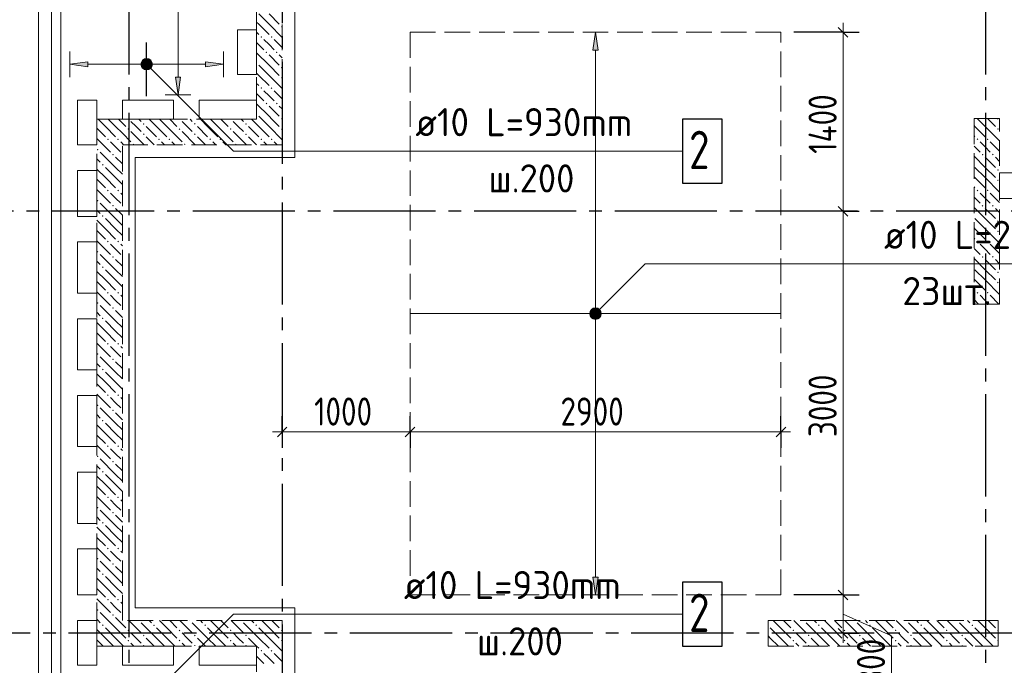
# Model space of a CAD drawing. Header units: millimetres. Extents: x 0 to 32559, y 0 to 42000.
# Tile 7 of 20: x 7071 to 14771, y 20080 to 25128. Entities that reach past the tile are written whole.
import ezdxf

# ---------------------------------------------------------------- set-up
doc = ezdxf.new("R2010")
doc.units = ezdxf.units.MM
doc.linetypes.add('______2', pattern=[270, 200, -70])
doc.linetypes.add('______5', pattern=[1100, 800, -100, 100, -100])
for name, color, linetype, lineweight in [('Standard', 7, 'Continuous', 25), ('ДОП Низ по У', 7, 'Continuous', 25), ('ЖБ Пилон', 180, 'Continuous', 25), ('Обрамление П-обр. равн.', 7, 'Continuous', 25), ('Оси', 40, '______5', 18), ('Позиционная метка линия выноска', 7, 'Continuous', 13), ('Позиционная метка номер позиции', 7, 'Continuous', 13), ('Примечания', 7, 'Continuous', 25)]:
    doc.layers.add(name, color=color, linetype=linetype, lineweight=lineweight)
doc.layers.add('ЖБ Перекрытие верхний уровень', color=7, linetype='Continuous', lineweight=25, true_color=0xe0e0ff)
doc.layers.add('ЖБ Стена верхний уровень', color=7, linetype='Continuous', lineweight=25, true_color=0x006e00)
doc.styles.add('GOST 2.304-81', font='txt')
doc.styles.add('ISOCPEUR', font='txt')

msp = doc.modelspace()

# ---------------------------------------------------------------- hatches: boundary and pattern name
at = {"layer": 'ДОП Низ по У', "linetype": 'Continuous', "lineweight": 13, "transparency": 33554687}
for points in [[(11594, 24890), (11574, 25030), (11554, 24890)], [(11555.2, 22862.2), (11592.7, 22862.2), (11574, 22867.5)], [(11536.5, 22830), (11611.5, 22830), (11606.2, 22848.7)], [(11536.5, 22830), (11606.2, 22848.7), (11541.7, 22848.7)], [(11541.7, 22811.2), (11611.5, 22830), (11536.5, 22830)], [(11541.7, 22848.7), (11606.2, 22848.7), (11592.7, 22862.2)], [(11541.7, 22848.7), (11592.7, 22862.2), (11555.2, 22862.2)], [(11541.7, 22811.2), (11606.2, 22811.2), (11611.5, 22830)], [(11555.2, 22797.7), (11606.2, 22811.2), (11541.7, 22811.2)], [(11555.2, 22797.7), (11592.7, 22797.7), (11606.2, 22811.2)], [(11592.7, 22797.7), (11555.2, 22797.7), (11574, 22792.5)]]:
    msp.add_hatch(color=7, dxfattribs=at).paths.add_polyline_path(points)
msp.add_hatch(color=7, dxfattribs=at).paths.add_polyline_path([(11594, 20770), (11574, 20630), (11554, 20770)], flags=16)
at = {"layer": 'ЖБ Пилон', "linetype": 'Continuous', "lineweight": 18, "transparency": 33554687}
for points in [[(14714.5, 24353.1), (14716.3, 24355), (14725.6, 24355), (14727.5, 24353.1), (14721, 24346.6)], [(14714.5, 24273.1), (14721, 24279.6), (14727.5, 24273.1), (14721, 24266.6)], [(14554.4, 24193.1), (14560.9, 24199.6), (14567.4, 24193.1), (14560.9, 24186.6)], [(14634.5, 24193.1), (14640.9, 24199.6), (14647.4, 24193.1), (14640.9, 24186.6)], [(14594.5, 24073.1), (14601, 24079.6), (14607.5, 24073.1), (14601, 24066.6)], [(14674.5, 24073.1), (14681, 24079.6), (14687.5, 24073.1), (14681, 24066.6)], [(14714.5, 23953.1), (14721, 23959.6), (14727.5, 23953.1), (14721, 23946.6)], [(14714.5, 23873.1), (14721, 23879.6), (14727.5, 23873.1), (14721, 23866.6)], [(14554.4, 23793.1), (14560.9, 23799.6), (14567.4, 23793.1), (14560.9, 23786.6)], [(14634.5, 23793.1), (14640.9, 23799.6), (14647.4, 23793.1), (14640.9, 23786.6)], [(14594.5, 23673.1), (14601, 23679.6), (14607.5, 23673.1), (14601, 23666.6)], [(14674.5, 23673.1), (14681, 23679.6), (14687.5, 23673.1), (14681, 23666.6)], [(14714.5, 23553.1), (14721, 23559.6), (14727.5, 23553.1), (14721, 23546.6)], [(14714.5, 23473.1), (14721, 23479.6), (14727.5, 23473.1), (14721, 23466.6)], [(14554.4, 23393.1), (14560.9, 23399.6), (14567.4, 23393.1), (14560.9, 23386.6)], [(14634.5, 23393.1), (14640.9, 23399.6), (14647.4, 23393.1), (14640.9, 23386.6)], [(14594.5, 23273.1), (14601, 23279.6), (14607.5, 23273.1), (14601, 23266.6)], [(14674.5, 23273.1), (14681, 23279.6), (14687.5, 23273.1), (14681, 23266.6)], [(14714.5, 23153.1), (14721, 23159.6), (14727.5, 23153.1), (14721, 23146.6)], [(14714.5, 23073.1), (14721, 23079.6), (14727.5, 23073.1), (14721, 23066.6)], [(14554.4, 22993.1), (14560.9, 22999.6), (14567.4, 22993.1), (14560.9, 22986.6)], [(14634.5, 22993.1), (14640.9, 22999.6), (14647.4, 22993.1), (14640.9, 22986.6)], [(13204.3, 20430), (13201, 20426.6), (13197.6, 20430)], [(13604.3, 20430), (13601, 20426.6), (13597.6, 20430)], [(14004.3, 20430), (14001, 20426.6), (13997.6, 20430)], [(14404.3, 20430), (14401, 20426.6), (14397.6, 20430)], [(12924, 20396.6), (12927.5, 20393.1), (12924, 20389.7)], [(13114.5, 20353.1), (13121, 20359.6), (13127.5, 20353.1), (13121, 20346.6)], [(13314.5, 20393.1), (13321, 20399.6), (13327.5, 20393.1), (13321, 20386.6)], [(13514.5, 20353.1), (13521, 20359.6), (13527.5, 20353.1), (13521, 20346.6)], [(13714.5, 20393.1), (13721, 20399.6), (13727.5, 20393.1), (13721, 20386.6)], [(13914.5, 20353.1), (13921, 20359.6), (13927.5, 20353.1), (13921, 20346.6)], [(14114.5, 20393.1), (14121, 20399.6), (14127.5, 20393.1), (14121, 20386.6)], [(14314.5, 20353.1), (14321, 20359.6), (14327.5, 20353.1), (14321, 20346.6)], [(14514.5, 20393.1), (14521, 20399.6), (14527.5, 20393.1), (14521, 20386.6)], [(14714.5, 20353.1), (14721, 20359.6), (14724, 20356.6), (14724, 20349.7), (14721, 20346.6)], [(13114.5, 20273.1), (13121, 20279.6), (13127.5, 20273.1), (13121, 20266.6)], [(13234.5, 20313.1), (13241, 20319.6), (13247.4, 20313.1), (13241, 20306.6)], [(13514.5, 20273.1), (13521, 20279.6), (13527.5, 20273.1), (13521, 20266.6)], [(13634.5, 20313.1), (13641, 20319.6), (13647.4, 20313.1), (13641, 20306.6)], [(13914.5, 20273.1), (13921, 20279.6), (13927.5, 20273.1), (13921, 20266.6)], [(14034.5, 20313.1), (14041, 20319.6), (14047.4, 20313.1), (14041, 20306.6)], [(14314.5, 20273.1), (14321, 20279.6), (14327.5, 20273.1), (14321, 20266.6)], [(14434.5, 20313.1), (14441, 20319.6), (14447.4, 20313.1), (14441, 20306.6)], [(14714.5, 20273.1), (14721, 20279.6), (14724, 20276.6), (14724, 20269.7), (14721, 20266.6)], [(13234.5, 20233.1), (13241, 20239.6), (13247.4, 20233.1), (13244.3, 20230), (13237.6, 20230)], [(13634.5, 20233.1), (13641, 20239.6), (13647.4, 20233.1), (13644.3, 20230), (13637.6, 20230)], [(14034.5, 20233.1), (14041, 20239.6), (14047.4, 20233.1), (14044.3, 20230), (14037.6, 20230)], [(14434.5, 20233.1), (14441, 20239.6), (14447.4, 20233.1), (14444.3, 20230), (14437.6, 20230)]]:
    msp.add_hatch(color=7, dxfattribs=at).paths.add_polyline_path(points, flags=16)
at = {"layer": 'ЖБ Стена верхний уровень', "linetype": 'Continuous', "lineweight": 18, "transparency": 33554687}
for points in [[(9114.5, 25073.1), (9121, 25079.6), (9124, 25076.6), (9124, 25069.7), (9121, 25066.6)], [(8954.5, 24993.1), (8960.9, 24999.6), (8967.4, 24993.1), (8960.9, 24986.6)], [(9034.5, 24993.1), (9041, 24999.6), (9047.4, 24993.1), (9041, 24986.6)], [(8994.5, 24873.1), (9001, 24879.6), (9007.5, 24873.1), (9001, 24866.6)], [(9074.5, 24873.1), (9081, 24879.6), (9087.5, 24873.1), (9081, 24866.6)], [(8924, 24796.6), (8927.5, 24793.1), (8924, 24789.7)], [(9114.5, 24753.1), (9121, 24759.6), (9124, 24756.6), (9124, 24749.7), (9121, 24746.6)], [(9114.5, 24673.1), (9121, 24679.6), (9124, 24676.6), (9124, 24669.7), (9121, 24666.6)], [(8954.5, 24593.1), (8960.9, 24599.6), (8967.4, 24593.1), (8960.9, 24586.6)], [(9034.5, 24593.1), (9041, 24599.6), (9047.4, 24593.1), (9041, 24586.6)], [(8994.5, 24473.1), (9001, 24479.6), (9007.5, 24473.1), (9001, 24466.6)], [(9074.5, 24473.1), (9081, 24479.6), (9087.5, 24473.1), (9081, 24466.6)], [(7924.3, 24350), (7921, 24346.6), (7917.6, 24350)], [(8324.3, 24350), (8321, 24346.6), (8317.6, 24350)], [(8724.3, 24350), (8721, 24346.6), (8717.6, 24350)], [(8924, 24396.6), (8927.5, 24393.1), (8924, 24389.7)], [(9114.5, 24353.1), (9121, 24359.6), (9124, 24356.6), (9124, 24350), (9117.6, 24350)], [(9124, 24349.7), (9121, 24346.6), (9117.6, 24350), (9124, 24350)], [(7914.5, 24273.1), (7921, 24279.6), (7927.5, 24273.1), (7921, 24266.6)], [(8034.5, 24313.1), (8041, 24319.6), (8047.4, 24313.1), (8041, 24306.6)], [(8314.5, 24273.1), (8321, 24279.6), (8327.5, 24273.1), (8321, 24266.6)], [(8434.5, 24313.1), (8441, 24319.6), (8447.4, 24313.1), (8441, 24306.6)], [(8714.5, 24273.1), (8721, 24279.6), (8727.5, 24273.1), (8721, 24266.6)], [(8834.5, 24313.1), (8841, 24319.6), (8847.4, 24313.1), (8841, 24306.6)], [(9114.5, 24273.1), (9121, 24279.6), (9124, 24276.6), (9124, 24269.7), (9121, 24266.6)], [(7754.5, 24193.1), (7760.9, 24199.6), (7767.4, 24193.1), (7760.9, 24186.6)], [(7834.5, 24193.1), (7841, 24199.6), (7847.4, 24193.1), (7841, 24186.6)], [(8034.5, 24233.1), (8041, 24239.6), (8047.4, 24233.1), (8041, 24226.6)], [(8154.5, 24193.1), (8160.9, 24199.6), (8167.4, 24193.1), (8160.9, 24186.6)], [(8234.5, 24193.1), (8241, 24199.6), (8247.4, 24193.1), (8241, 24186.6)], [(8434.5, 24233.1), (8441, 24239.6), (8447.4, 24233.1), (8441, 24226.6)], [(8554.5, 24193.1), (8560.9, 24199.6), (8567.4, 24193.1), (8560.9, 24186.6)], [(8634.5, 24193.1), (8641, 24199.6), (8647.4, 24193.1), (8641, 24186.6)], [(8834.5, 24233.1), (8841, 24239.6), (8847.4, 24233.1), (8841, 24226.6)], [(8954.5, 24193.1), (8960.9, 24199.6), (8967.4, 24193.1), (8960.9, 24186.6)], [(9034.5, 24193.1), (9041, 24199.6), (9047.4, 24193.1), (9041, 24186.6)], [(7674.5, 24113.1), (7681, 24119.6), (7687.5, 24113.1), (7681, 24106.6)], [(7954.5, 24153.1), (7960.9, 24159.6), (7967.4, 24153.1), (7964.3, 24150), (7957.6, 24150)], [(8354.5, 24153.1), (8360.9, 24159.6), (8367.4, 24153.1), (8364.3, 24150), (8357.6, 24150)], [(8754.5, 24153.1), (8760.9, 24159.6), (8767.4, 24153.1), (8764.3, 24150), (8757.6, 24150)], [(7794.5, 24073.1), (7801, 24079.6), (7807.5, 24073.1), (7801, 24066.6)], [(7714.5, 23993.1), (7721, 23999.6), (7727.5, 23993.1), (7721, 23986.6)], [(7754.5, 23793.1), (7760.9, 23799.6), (7767.4, 23793.1), (7760.9, 23786.6)], [(7834.5, 23793.1), (7841, 23799.6), (7847.4, 23793.1), (7841, 23786.6)], [(7674.5, 23713.1), (7681, 23719.6), (7687.5, 23713.1), (7681, 23706.6)], [(7794.5, 23673.1), (7801, 23679.6), (7807.5, 23673.1), (7801, 23666.6)], [(7714.5, 23593.1), (7721, 23599.6), (7727.5, 23593.1), (7721, 23586.6)], [(7754.5, 23393.1), (7760.9, 23399.6), (7767.4, 23393.1), (7760.9, 23386.6)], [(7834.5, 23393.1), (7841, 23399.6), (7847.4, 23393.1), (7841, 23386.6)], [(7674.5, 23313.1), (7681, 23319.6), (7687.5, 23313.1), (7681, 23306.6)], [(7794.5, 23273.1), (7801, 23279.6), (7807.5, 23273.1), (7801, 23266.6)], [(7714.5, 23193.1), (7721, 23199.6), (7727.5, 23193.1), (7721, 23186.6)], [(7754.5, 22993.1), (7760.9, 22999.6), (7767.4, 22993.1), (7760.9, 22986.6)], [(7834.5, 22993.1), (7841, 22999.6), (7847.4, 22993.1), (7841, 22986.6)], [(7674.5, 22913.1), (7681, 22919.6), (7687.5, 22913.1), (7681, 22906.6)], [(7794.5, 22873.1), (7801, 22879.6), (7807.5, 22873.1), (7801, 22866.6)], [(7714.5, 22793.1), (7721, 22799.6), (7727.5, 22793.1), (7721, 22786.6)], [(7754.5, 22593.1), (7760.9, 22599.6), (7767.4, 22593.1), (7760.9, 22586.6)], [(7834.5, 22593.1), (7841, 22599.6), (7847.4, 22593.1), (7841, 22586.6)], [(7674.5, 22513.1), (7681, 22519.6), (7687.5, 22513.1), (7681, 22506.6)], [(7794.5, 22473.1), (7801, 22479.6), (7807.5, 22473.1), (7801, 22466.6)], [(7714.5, 22393.1), (7721, 22399.6), (7727.5, 22393.1), (7721, 22386.6)], [(7754.5, 22193.1), (7760.9, 22199.6), (7767.4, 22193.1), (7760.9, 22186.6)], [(7834.5, 22193.1), (7841, 22199.6), (7847.4, 22193.1), (7841, 22186.6)], [(7674.5, 22113.1), (7681, 22119.6), (7687.5, 22113.1), (7681, 22106.6)], [(7794.5, 22073.1), (7801, 22079.6), (7807.5, 22073.1), (7801, 22066.6)], [(7714.5, 21993.1), (7721, 21999.6), (7727.5, 21993.1), (7721, 21986.6)], [(7754.5, 21793.1), (7760.9, 21799.6), (7767.4, 21793.1), (7760.9, 21786.6)], [(7834.5, 21793.1), (7841, 21799.6), (7847.4, 21793.1), (7841, 21786.6)], [(7674.5, 21713.1), (7681, 21719.6), (7687.5, 21713.1), (7681, 21706.6)], [(7794.5, 21673.1), (7801, 21679.6), (7807.5, 21673.1), (7801, 21666.6)], [(7714.5, 21593.1), (7721, 21599.6), (7727.5, 21593.1), (7721, 21586.6)], [(7754.5, 21393.1), (7760.9, 21399.6), (7767.4, 21393.1), (7760.9, 21386.6)], [(7834.5, 21393.1), (7841, 21399.6), (7847.4, 21393.1), (7841, 21386.6)], [(7674.5, 21313.1), (7681, 21319.6), (7687.5, 21313.1), (7681, 21306.6)], [(7794.5, 21273.1), (7801, 21279.6), (7807.5, 21273.1), (7801, 21266.6)], [(7714.5, 21193.1), (7721, 21199.6), (7727.5, 21193.1), (7721, 21186.6)], [(7754.5, 20993.1), (7760.9, 20999.6), (7767.4, 20993.1), (7760.9, 20986.6)], [(7834.5, 20993.1), (7841, 20999.6), (7847.4, 20993.1), (7841, 20986.6)], [(7674.5, 20913.1), (7681, 20919.6), (7687.5, 20913.1), (7681, 20906.6)], [(7794.5, 20873.1), (7801, 20879.6), (7807.5, 20873.1), (7801, 20866.6)], [(7714.5, 20793.1), (7721, 20799.6), (7727.5, 20793.1), (7721, 20786.6)], [(7754.5, 20593.1), (7760.9, 20599.6), (7767.4, 20593.1), (7760.9, 20586.6)], [(7834.5, 20593.1), (7841, 20599.6), (7847.4, 20593.1), (7841, 20586.6)], [(7674.5, 20513.1), (7681, 20519.6), (7687.5, 20513.1), (7681, 20506.6)], [(7794.5, 20473.1), (7801, 20479.6), (7807.5, 20473.1), (7801, 20466.6)], [(8004.3, 20430), (8001, 20426.6), (7997.6, 20430)], [(8404.3, 20430), (8401, 20426.6), (8397.6, 20430)], [(8804.3, 20430), (8801, 20426.6), (8797.6, 20430)], [(7714.5, 20393.1), (7721, 20399.6), (7727.5, 20393.1), (7721, 20386.6)], [(7914.5, 20353.1), (7921, 20359.6), (7927.5, 20353.1), (7921, 20346.6)], [(8114.5, 20393.1), (8121, 20399.6), (8127.5, 20393.1), (8121, 20386.6)], [(8314.5, 20353.1), (8321, 20359.6), (8327.5, 20353.1), (8321, 20346.6)], [(8514.5, 20393.1), (8521, 20399.6), (8527.5, 20393.1), (8521, 20386.6)], [(8714.5, 20353.1), (8721, 20359.6), (8727.5, 20353.1), (8721, 20346.6)], [(8914.5, 20393.1), (8921, 20399.6), (8924, 20396.6), (8924, 20389.7), (8921, 20386.6)], [(8924, 20396.6), (8927.5, 20393.1), (8924, 20389.7)], [(9114.5, 20353.1), (9121, 20359.6), (9124, 20356.6), (9124, 20349.7), (9121, 20346.6)], [(7914.5, 20273.1), (7921, 20279.6), (7927.5, 20273.1), (7921, 20266.6)], [(8034.5, 20313.1), (8041, 20319.6), (8047.4, 20313.1), (8041, 20306.6)], [(8314.5, 20273.1), (8321, 20279.6), (8327.5, 20273.1), (8321, 20266.6)], [(8434.5, 20313.1), (8441, 20319.6), (8447.4, 20313.1), (8441, 20306.6)], [(8714.5, 20273.1), (8721, 20279.6), (8727.5, 20273.1), (8721, 20266.6)], [(8834.5, 20313.1), (8841, 20319.6), (8847.4, 20313.1), (8841, 20306.6)], [(9114.5, 20273.1), (9121, 20279.6), (9124, 20276.6), (9124, 20269.7), (9121, 20266.6)], [(8034.5, 20233.1), (8041, 20239.6), (8047.4, 20233.1), (8044.3, 20230), (8037.6, 20230)], [(8434.5, 20233.1), (8441, 20239.6), (8447.4, 20233.1), (8444.3, 20230), (8437.6, 20230)], [(8834.5, 20233.1), (8841, 20239.6), (8847.4, 20233.1), (8844.3, 20230), (8837.6, 20230)], [(8954.5, 20193.1), (8960.9, 20199.6), (8967.4, 20193.1), (8960.9, 20186.6)], [(9034.5, 20193.1), (9041, 20199.6), (9047.4, 20193.1), (9041, 20186.6)]]:
    msp.add_hatch(color=7, dxfattribs=at).paths.add_polyline_path(points, flags=16)
at = {"layer": 'Обрамление П-обр. равн.', "linetype": 'Continuous', "lineweight": 13, "transparency": 33554687}
for points in [[(7604, 24760), (7464, 24780), (7604, 24800)], [(8330, 24680), (8310.1, 24540), (8290.1, 24680)]]:
    msp.add_hatch(color=7, dxfattribs=at).paths.add_polyline_path(points, flags=16)
for points in [[(8025.3, 24757.5), (8025.3, 24802.5), (8019, 24780)], [(8025.3, 24802.5), (8041.5, 24741.3), (8041.5, 24818.7)], [(8025.3, 24802.5), (8025.3, 24757.5), (8041.5, 24741.3)], [(8041.5, 24818.7), (8064, 24735), (8064, 24825)], [(8041.5, 24818.7), (8041.5, 24741.3), (8064, 24735)], [(8064, 24825), (8064, 24735), (8086.5, 24741.3)], [(8064, 24825), (8086.5, 24741.3), (8086.5, 24818.7)], [(8086.5, 24818.7), (8086.5, 24741.3), (8102.7, 24757.5)], [(8086.5, 24818.7), (8102.7, 24757.5), (8102.7, 24802.5)], [(8102.7, 24802.5), (8102.7, 24757.5), (8109, 24780)], [(8524, 24760), (8664, 24780), (8524, 24800)]]:
    msp.add_hatch(color=7, dxfattribs=at).paths.add_polyline_path(points)
at = {"layer": 'Позиционная метка номер позиции', "linetype": 'Continuous', "lineweight": 13, "transparency": 33554687}
for points in [[(8020.7, 24791.5), (8052.5, 24823.3), (8032.2, 24811.8)], [(8052.5, 24823.3), (8020.7, 24791.5), (8020.7, 24768.5)], [(8052.5, 24823.3), (8020.7, 24768.5), (8075.5, 24823.3)], [(8075.5, 24823.3), (8020.7, 24768.5), (8032.2, 24748.2)], [(8075.5, 24823.3), (8032.2, 24748.2), (8095.8, 24811.8)], [(8095.8, 24811.8), (8032.2, 24748.2), (8052.5, 24736.7)], [(8095.8, 24811.8), (8052.5, 24736.7), (8107.3, 24791.5)], [(8107.3, 24791.5), (8052.5, 24736.7), (8075.5, 24736.7)], [(8107.3, 24791.5), (8075.5, 24736.7), (8107.3, 24768.5)], [(8107.3, 24768.5), (8075.5, 24736.7), (8095.8, 24748.2)], [(11542.2, 22861.8), (11617.3, 22818.5), (11562.5, 22873.3)], [(11562.5, 22873.3), (11617.3, 22818.5), (11617.3, 22841.5)], [(11562.5, 22873.3), (11617.3, 22841.5), (11585.5, 22873.3)], [(11585.5, 22873.3), (11617.3, 22841.5), (11605.8, 22861.8)], [(11530.7, 22841.5), (11605.8, 22798.2), (11542.2, 22861.8)], [(11530.7, 22818.5), (11585.5, 22786.7), (11530.7, 22841.5)], [(11530.7, 22841.5), (11585.5, 22786.7), (11605.8, 22798.2)], [(11562.5, 22786.7), (11530.7, 22818.5), (11542.2, 22798.2)], [(11530.7, 22818.5), (11562.5, 22786.7), (11585.5, 22786.7)], [(11542.2, 22861.8), (11605.8, 22798.2), (11617.3, 22818.5)]]:
    msp.add_hatch(color=7, dxfattribs=at).paths.add_polyline_path(points)

# ---------------------------------------------------------------- linework, layer by layer
at = {"layer": 'Standard', "color": 7, "linetype": 'Continuous', "lineweight": 13, "transparency": 33554687}
for p, q in [((13509.8, 25030), (13509.8, 25105)), ((9124, 21904.3), (9049, 21904.3)), ((10124, 21904.3), (9124, 21904.3)), ((13024, 21904.3), (10124, 21904.3)), ((13024, 21904.3), (13099, 21904.3)), ((13509.8, 20630), (13509.8, 20330)), ((13509.8, 20480), (13888.2, 20310.4)), ((13509.8, 20330), (13509.8, 20255)), ((13888.2, 20310.4), (13888.2, 19919.4))]:
    msp.add_line(p, q, dxfattribs=at)
at = {"layer": 'Standard', "color": 251, "linetype": 'Continuous', "lineweight": -3, "true_color": 0x656565, "transparency": 33554687}
for p, q in [((13509.8, 25030), (13124, 25030)), ((13509.8, 25030), (13384.8, 25030)), ((13509.8, 25030), (13634.8, 25030)), ((13509.8, 23630), (13384.8, 23630)), ((13509.8, 23630), (13634.8, 23630)), ((13509.8, 23630), (13509.8, 23630)), ((9124, 21904.3), (9124, 22029.3)), ((10124, 21904.3), (10124, 22029.3)), ((13024, 21904.3), (13024, 22029.3)), ((9124, 21904.3), (9124, 21779.3)), ((10124, 21904.3), (10124, 21779.3)), ((13024, 21904.3), (13024, 21779.3)), ((13509.8, 20630), (13124, 20630)), ((13509.8, 20630), (13384.8, 20630)), ((13509.8, 20630), (13634.8, 20630)), ((13509.8, 20330), (13384.8, 20330)), ((13509.8, 20330), (13634.8, 20330)), ((13509.8, 20330), (13509.8, 20330))]:
    msp.add_line(p, q, dxfattribs=at)
at = {"layer": 'Standard', "color": 7, "linetype": 'Continuous', "lineweight": 25, "transparency": 33554687}
for p, q in [((13472.3, 25067.5), (13547.3, 24992.5)), ((13472.3, 23667.5), (13547.3, 23592.5)), ((9161.5, 21941.8), (9086.5, 21866.8)), ((10161.5, 21941.8), (10086.5, 21866.8)), ((13061.5, 21941.8), (12986.5, 21866.8)), ((13472.3, 20667.5), (13547.3, 20592.5)), ((13472.3, 20367.5), (13547.3, 20292.5))]:
    msp.add_line(p, q, dxfattribs=at)
at = {"layer": 'Standard', "color": 254, "linetype": 'Continuous', "lineweight": 13, "true_color": 0xc4c4ff, "transparency": 33554687}
for points in [[(7219, 16759), (26494, 16759), (26494, 38671), (7219, 38671), (7219, 16759)], [(7319, 16859), (26394, 16859), (26394, 38571), (7319, 38571), (7319, 16859)]]:
    msp.add_lwpolyline(points, dxfattribs=at)
at = {"layer": 'Standard', "color": 7, "linetype": 'Continuous', "lineweight": 13, "transparency": 33554687}
for points in [[(13509.8, 25030), (13509.8, 24013.1), (13509.8, 24013.1), (13509.8, 23630)], [(13509.8, 23630), (13509.8, 23540.9), (13509.8, 23540.9), (13509.8, 20630)]]:
    msp.add_lwpolyline(points, dxfattribs=at)
at = {"layer": 'ДОП Низ по У', "color": 251, "linetype": 'Continuous', "lineweight": 13, "true_color": 0x494949, "transparency": 33554687}
for p, q in [((11574, 25030), (11474, 25030)), ((11574, 25030), (11554, 24890)), ((11594, 24890), (11574, 25030)), ((11574, 25030), (11674, 25030)), ((11574, 25030), (11574, 25030)), ((11554, 24890), (11594, 24890)), ((11574, 22860), (11574, 24890)), ((11536.5, 22830), (11536.5, 22830)), ((11574, 20770), (11574, 22800)), ((11611.5, 22830), (11611.5, 22830)), ((11574, 20630), (11554, 20770)), ((11554, 20770), (11594, 20770)), ((11594, 20770), (11574, 20630)), ((11574, 20630), (11474, 20630)), ((11574, 20630), (11674, 20630)), ((11574, 20630), (11574, 20630))]:
    msp.add_line(p, q, dxfattribs=at)
at = {"layer": 'ДОП Низ по У', "color": 7, "linetype": 'Continuous', "lineweight": 13, "transparency": 33554687}
msp.add_line((13809.8, 23218.9), (15895.8, 23218.9), dxfattribs=at)
at = {"layer": 'ДОП Низ по У', "color": 7, "linetype": 'Continuous', "lineweight": 18, "transparency": 33554687}
msp.add_line((10129, 22830), (13019, 22830), dxfattribs=at)
at = {"layer": 'ДОП Низ по У', "color": 251, "linetype": 'Continuous', "lineweight": 13, "true_color": 0x494949, "transparency": 33554687}
msp.add_circle((11574, 22830), 37.5, dxfattribs=at)
at = {"layer": 'ЖБ Перекрытие верхний уровень', "color": 7, "linetype": 'Continuous', "lineweight": 18, "transparency": 33554687}
for p, q in [((7394, 38500), (7394, 16930)), ((8774, 25050), (8924, 25050)), ((8774, 24700), (8774, 25050)), ((8924, 25050), (8924, 24700)), ((8924, 24700), (8774, 24700)), ((7524, 24150), (7524, 24500)), ((7524, 24500), (7674, 24500)), ((7674, 24500), (7674, 24150)), ((7874, 24500), (8274, 24500)), ((7874, 24350), (7874, 24500)), ((8274, 24500), (8274, 24350)), ((8474, 24350), (8474, 24500)), ((8474, 24500), (8924, 24500)), ((8924, 24500), (8924, 24350)), ((8274, 24350), (7874, 24350)), ((8924, 24350), (8474, 24350)), ((7674, 24150), (7524, 24150)), ((7524, 23590), (7524, 23950)), ((7524, 23950), (7674, 23950)), ((7674, 23950), (7674, 23590)), ((14934, 23930), (14734, 23930)), ((14734, 23930), (14734, 23730)), ((14734, 23730), (14934, 23730)), ((7674, 23590), (7524, 23590)), ((7524, 22990), (7524, 23390)), ((7524, 23390), (7674, 23390)), ((7674, 23390), (7674, 22990)), ((7674, 22990), (7524, 22990)), ((7524, 22390), (7524, 22790)), ((7524, 22790), (7674, 22790)), ((7674, 22790), (7674, 22390)), ((7674, 22390), (7524, 22390)), ((7524, 21790), (7524, 22190)), ((7524, 22190), (7674, 22190)), ((7674, 22190), (7674, 21790)), ((7674, 21790), (7524, 21790)), ((7524, 21190), (7524, 21590)), ((7524, 21590), (7674, 21590)), ((7674, 21590), (7674, 21190)), ((7674, 21190), (7524, 21190)), ((7524, 20630), (7524, 20990)), ((7524, 20990), (7674, 20990)), ((7674, 20990), (7674, 20630)), ((7674, 20630), (7524, 20630)), ((7524, 20080), (7524, 20430)), ((7524, 20430), (7674, 20430)), ((7674, 20430), (7674, 20080)), ((7874, 20080), (7874, 20230)), ((7874, 20230), (8274, 20230)), ((8274, 20230), (8274, 20080)), ((8474, 20080), (8474, 20230)), ((8474, 20230), (8924, 20230)), ((8924, 20230), (8924, 20080)), ((7674, 20080), (7524, 20080)), ((8274, 20080), (7874, 20080)), ((8924, 20080), (8474, 20080))]:
    msp.add_line(p, q, dxfattribs=at)
at = {"layer": 'ЖБ Пилон', "color": 253, "linetype": '______2', "lineweight": 13, "true_color": 0xa0a0a0, "transparency": 33554687}
for p, q in [((14534, 24355), (14534, 22905)), ((14734, 24355), (14534, 24355)), ((14734, 22905), (14734, 24355)), ((14534, 22905), (14734, 22905)), ((14724, 20430), (12924, 20430)), ((12924, 20430), (12924, 20230)), ((14724, 20230), (14724, 20430)), ((12924, 20230), (14724, 20230))]:
    msp.add_line(p, q, dxfattribs=at)
at = {"layer": 'ЖБ Пилон', "color": 9, "linetype": 'Continuous', "lineweight": 18, "true_color": 0xc7c7c7, "transparency": 33554687}
for p, q in [((14559.1, 24355), (14621, 24293.1)), ((14639.1, 24355), (14701, 24293.1)), ((14540.9, 24293.1), (14534, 24300.1)), ((14540.9, 24293.1), (14621, 24213.1)), ((14621, 24293.1), (14734, 24180.1)), ((14534, 24220.1), (14540.9, 24213.1)), ((14534, 24140.1), (14581, 24093.1)), ((14621, 24133.1), (14581, 24173.1)), ((14660.9, 24093.1), (14621, 24133.1)), ((14660.9, 24173.1), (14734, 24100.1)), ((14621, 23973.1), (14534, 24060.1)), ((14621, 24053.1), (14701, 23973.1)), ((14701, 24053.1), (14734, 24020.1)), ((14540.9, 23973.1), (14621, 23893.1)), ((14621, 23973.1), (14701, 23893.1)), ((14540.9, 23893.1), (14534, 23900.1)), ((14540.9, 23893.1), (14621, 23813.1)), ((14621, 23893.1), (14734, 23780.1)), ((14534, 23820.1), (14540.9, 23813.1)), ((14534, 23740.1), (14581, 23693.1)), ((14621, 23733.1), (14581, 23773.1)), ((14660.9, 23693.1), (14621, 23733.1)), ((14660.9, 23773.1), (14734, 23700.1)), ((14621, 23573.1), (14534, 23660.1)), ((14621, 23653.1), (14701, 23573.1)), ((14701, 23653.1), (14734, 23620.1)), ((14540.9, 23573.1), (14621, 23493.1)), ((14621, 23573.1), (14701, 23493.1)), ((14540.9, 23493.1), (14534, 23500.1)), ((14540.9, 23493.1), (14621, 23413.1)), ((14621, 23493.1), (14734, 23380.1)), ((14534, 23420.1), (14540.9, 23413.1)), ((14534, 23340.1), (14581, 23293.1)), ((14621, 23333.1), (14581, 23373.1)), ((14660.9, 23293.1), (14621, 23333.1)), ((14660.9, 23373.1), (14734, 23300.1)), ((14621, 23173.1), (14534, 23260.1)), ((14621, 23253.1), (14701, 23173.1)), ((14701, 23253.1), (14734, 23220.1)), ((14540.9, 23093.1), (14534, 23100.1)), ((14540.9, 23173.1), (14621, 23093.1)), ((14621, 23173.1), (14701, 23093.1)), ((14540.9, 23093.1), (14621, 23013.1)), ((14621, 23093.1), (14734, 22980.1)), ((14534, 23020.1), (14540.9, 23013.1)), ((14621, 22933.1), (14581, 22973.1)), ((14660.9, 22973.1), (14729.1, 22905)), ((14534, 22940.1), (14569.1, 22905)), ((14649.1, 22905), (14621, 22933.1)), ((13021, 20373.1), (12964.1, 20430)), ((13044.1, 20430), (13101, 20373.1)), ((13124.1, 20430), (13221, 20333.1)), ((13341, 20293.1), (13221, 20413.1)), ((13284.1, 20430), (13301, 20413.1)), ((13421, 20373.1), (13364.1, 20430)), ((13444.1, 20430), (13501, 20373.1)), ((13524.1, 20430), (13621, 20333.1)), ((13741, 20293.1), (13621, 20413.1)), ((13684.1, 20430), (13701, 20413.1)), ((13821, 20373.1), (13764.1, 20430)), ((13844.1, 20430), (13901, 20373.1)), ((13924.1, 20430), (14021, 20333.1)), ((14141, 20293.1), (14021, 20413.1)), ((14084.1, 20430), (14101, 20413.1)), ((14221, 20373.1), (14164.1, 20430)), ((14244.1, 20430), (14301, 20373.1)), ((14324.1, 20430), (14421, 20333.1)), ((14541, 20293.1), (14421, 20413.1)), ((14484.1, 20430), (14501, 20413.1)), ((14621, 20373.1), (14564.1, 20430)), ((14644.1, 20430), (14701, 20373.1)), ((12941, 20373.1), (13021, 20293.1)), ((13021, 20373.1), (13101, 20293.1)), ((13181, 20293.1), (13141, 20333.1)), ((13341, 20373.1), (13421, 20293.1)), ((13421, 20373.1), (13501, 20293.1)), ((13581, 20293.1), (13541, 20333.1)), ((13741, 20373.1), (13821, 20293.1)), ((13821, 20373.1), (13901, 20293.1)), ((13981, 20293.1), (13941, 20333.1)), ((14141, 20373.1), (14221, 20293.1)), ((14221, 20373.1), (14301, 20293.1)), ((14381, 20293.1), (14341, 20333.1)), ((14541, 20373.1), (14621, 20293.1)), ((14621, 20373.1), (14701, 20293.1)), ((12941, 20293.1), (12924, 20310.1)), ((12941, 20293.1), (13004.1, 20230)), ((13021, 20293.1), (13084.1, 20230)), ((13141, 20253.1), (13164.1, 20230)), ((13221, 20253.1), (13181, 20293.1)), ((13260.9, 20293.1), (13324.1, 20230)), ((13341, 20293.1), (13404.1, 20230)), ((13421, 20293.1), (13484.1, 20230)), ((13541, 20253.1), (13564.1, 20230)), ((13621, 20253.1), (13581, 20293.1)), ((13660.9, 20293.1), (13724.1, 20230)), ((13741, 20293.1), (13804.1, 20230)), ((13821, 20293.1), (13884.1, 20230)), ((13941, 20253.1), (13964.1, 20230)), ((14021, 20253.1), (13981, 20293.1)), ((14060.9, 20293.1), (14124.1, 20230)), ((14141, 20293.1), (14204.1, 20230)), ((14221, 20293.1), (14284.1, 20230)), ((14341, 20253.1), (14364.1, 20230)), ((14421, 20253.1), (14381, 20293.1)), ((14460.9, 20293.1), (14524.1, 20230)), ((14541, 20293.1), (14604.1, 20230)), ((14621, 20293.1), (14684.1, 20230)), ((12924, 20230.1), (12924.1, 20230))]:
    msp.add_line(p, q, dxfattribs=at)
at = {"layer": 'ЖБ Стена верхний уровень', "color": 251, "linetype": '______2', "lineweight": 13, "true_color": 0x656565, "transparency": 33554687}
for p, q in [((8924, 27650), (8924, 24350)), ((9124, 24350), (9124, 27450)), ((7874, 24350), (7674, 24350)), ((7674, 24350), (7674, 20430)), ((8924, 24350), (7874, 24350)), ((9124, 24150), (9124, 24350)), ((7874, 24150), (9124, 24150)), ((7874, 20430), (7874, 24150)), ((7674, 20430), (7674, 20230)), ((8924, 20430), (7874, 20430)), ((9124, 20430), (8924, 20430)), ((9124, 17130), (9124, 20430)), ((7674, 20230), (8924, 20230)), ((8924, 20230), (8924, 17130))]:
    msp.add_line(p, q, dxfattribs=at)
at = {"layer": 'ЖБ Стена верхний уровень', "color": 9, "linetype": 'Continuous', "lineweight": 18, "true_color": 0xc7c7c7, "transparency": 33554687}
for p, q in [((8941, 25093.1), (8924, 25110.1)), ((8941, 25173.1), (9021, 25093.1)), ((9021, 25173.1), (9101, 25093.1)), ((8924, 25030.1), (8941, 25013.1)), ((8941, 25093.1), (9021, 25013.1)), ((9021, 25093.1), (9124, 24990.1)), ((8924, 24950.1), (8981, 24893.1)), ((9021, 24933.1), (8981, 24973.1)), ((9060.9, 24973.1), (9124, 24910.1)), ((9021, 24773.1), (8924, 24870.1)), ((9060.9, 24893.1), (9021, 24933.1)), ((9021, 24853.1), (9101, 24773.1)), ((9101, 24853.1), (9124, 24830.1)), ((8941, 24773.1), (9021, 24693.1)), ((9021, 24773.1), (9101, 24693.1)), ((8941, 24693.1), (8924, 24710.1)), ((8941, 24693.1), (9021, 24613.1)), ((9021, 24693.1), (9124, 24590.1)), ((8924, 24630.1), (8941, 24613.1)), ((9021, 24533.1), (8981, 24573.1)), ((9060.9, 24573.1), (9124, 24510.1)), ((8924, 24550.1), (8981, 24493.1)), ((9060.9, 24493.1), (9021, 24533.1)), ((9021, 24373.1), (8924, 24470.1)), ((9021, 24453.1), (9101, 24373.1)), ((9101, 24453.1), (9124, 24430.1)), ((7741, 24293.1), (7684.1, 24350)), ((7764.1, 24350), (7821, 24293.1)), ((7844.1, 24350), (7874, 24320.1)), ((7981, 24293.1), (7941, 24333.1)), ((8004.1, 24350), (8021, 24333.1)), ((8141, 24293.1), (8084.1, 24350)), ((8164.1, 24350), (8221, 24293.1)), ((8244.1, 24350), (8301, 24293.1)), ((8381, 24293.1), (8341, 24333.1)), ((8404.1, 24350), (8421, 24333.1)), ((8541, 24293.1), (8484.1, 24350)), ((8564.1, 24350), (8621, 24293.1)), ((8644.1, 24350), (8701, 24293.1)), ((8781, 24293.1), (8741, 24333.1)), ((8804.1, 24350), (8821, 24333.1)), ((8941, 24293.1), (8884.1, 24350)), ((8941, 24373.1), (8964.1, 24350)), ((8964.1, 24350), (9021, 24293.1)), ((9021, 24373.1), (9044.1, 24350)), ((9044.1, 24350), (9101, 24293.1)), ((7674, 24280.1), (7741, 24213.1)), ((7741, 24293.1), (7821, 24213.1)), ((7821, 24293.1), (7874, 24240.1)), ((7874, 24320.1), (7901, 24293.1)), ((8021, 24253.1), (7981, 24293.1)), ((8060.9, 24293.1), (8141, 24213.1)), ((8141, 24293.1), (8221, 24213.1)), ((8221, 24293.1), (8341, 24173.1)), ((8421, 24253.1), (8381, 24293.1)), ((8460.9, 24293.1), (8541, 24213.1)), ((8541, 24293.1), (8621, 24213.1)), ((8621, 24293.1), (8741, 24173.1)), ((8821, 24253.1), (8781, 24293.1)), ((8860.9, 24293.1), (8941, 24213.1)), ((8941, 24293.1), (9021, 24213.1)), ((9021, 24293.1), (9124, 24190.1)), ((7674, 24200.1), (7781, 24093.1)), ((7874, 24240.1), (7941, 24173.1)), ((7941, 24253.1), (8044.1, 24150)), ((8060.9, 24213.1), (8124.1, 24150)), ((8341, 24253.1), (8444.1, 24150)), ((8460.9, 24213.1), (8524.1, 24150)), ((8741, 24253.1), (8844.1, 24150)), ((8860.9, 24213.1), (8924.1, 24150)), ((7821, 24133.1), (7781, 24173.1)), ((7860.9, 24093.1), (7821, 24133.1)), ((7860.9, 24173.1), (7874, 24160.1)), ((7874, 24160.1), (7884.1, 24150)), ((8204.1, 24150), (8181, 24173.1)), ((8260.9, 24173.1), (8284.1, 24150)), ((8604.1, 24150), (8581, 24173.1)), ((8660.9, 24173.1), (8684.1, 24150)), ((9004.1, 24150), (8981, 24173.1)), ((9060.9, 24173.1), (9084.1, 24150)), ((7674, 24040.1), (7701, 24013.1)), ((7821, 23973.1), (7701, 24093.1)), ((7821, 24053.1), (7874, 24000.1)), ((7741, 23893.1), (7674, 23960.1)), ((7741, 23973.1), (7821, 23893.1)), ((7821, 23973.1), (7874, 23920.1)), ((7674, 23880.1), (7741, 23813.1)), ((7741, 23893.1), (7821, 23813.1)), ((7821, 23893.1), (7874, 23840.1)), ((7674, 23800.1), (7781, 23693.1)), ((7821, 23733.1), (7781, 23773.1)), ((7860.9, 23693.1), (7821, 23733.1)), ((7860.9, 23773.1), (7874, 23760.1)), ((7674, 23640.1), (7701, 23613.1)), ((7821, 23573.1), (7701, 23693.1)), ((7821, 23653.1), (7874, 23600.1)), ((7741, 23573.1), (7821, 23493.1)), ((7821, 23573.1), (7874, 23520.1)), ((7741, 23493.1), (7674, 23560.1)), ((7741, 23493.1), (7821, 23413.1)), ((7821, 23493.1), (7874, 23440.1)), ((7674, 23480.1), (7741, 23413.1)), ((7674, 23400.1), (7781, 23293.1)), ((7821, 23333.1), (7781, 23373.1)), ((7860.9, 23293.1), (7821, 23333.1)), ((7860.9, 23373.1), (7874, 23360.1)), ((7821, 23173.1), (7701, 23293.1)), ((7821, 23253.1), (7874, 23200.1)), ((7674, 23240.1), (7701, 23213.1)), ((7741, 23093.1), (7674, 23160.1)), ((7741, 23173.1), (7821, 23093.1)), ((7821, 23173.1), (7874, 23120.1)), ((7674, 23080.1), (7741, 23013.1)), ((7741, 23093.1), (7821, 23013.1)), ((7821, 23093.1), (7874, 23040.1)), ((7674, 23000.1), (7781, 22893.1)), ((7821, 22933.1), (7781, 22973.1)), ((7860.9, 22973.1), (7874, 22960.1)), ((7821, 22773.1), (7701, 22893.1)), ((7860.9, 22893.1), (7821, 22933.1)), ((7674, 22840.1), (7701, 22813.1)), ((7821, 22853.1), (7874, 22800.1)), ((7741, 22693.1), (7674, 22760.1)), ((7741, 22773.1), (7821, 22693.1)), ((7821, 22773.1), (7874, 22720.1)), ((7674, 22680.1), (7741, 22613.1)), ((7741, 22693.1), (7821, 22613.1)), ((7821, 22693.1), (7874, 22640.1)), ((7674, 22600.1), (7781, 22493.1)), ((7821, 22533.1), (7781, 22573.1)), ((7860.9, 22573.1), (7874, 22560.1)), ((7821, 22373.1), (7701, 22493.1)), ((7860.9, 22493.1), (7821, 22533.1)), ((7674, 22440.1), (7701, 22413.1)), ((7821, 22453.1), (7874, 22400.1)), ((7741, 22293.1), (7674, 22360.1)), ((7741, 22373.1), (7821, 22293.1)), ((7821, 22373.1), (7874, 22320.1)), ((7674, 22280.1), (7741, 22213.1)), ((7741, 22293.1), (7821, 22213.1)), ((7821, 22293.1), (7874, 22240.1)), ((7674, 22200.1), (7781, 22093.1)), ((7821, 22133.1), (7781, 22173.1)), ((7860.9, 22093.1), (7821, 22133.1)), ((7860.9, 22173.1), (7874, 22160.1)), ((7674, 22040.1), (7701, 22013.1)), ((7821, 21973.1), (7701, 22093.1)), ((7821, 22053.1), (7874, 22000.1)), ((7741, 21893.1), (7674, 21960.1)), ((7741, 21973.1), (7821, 21893.1)), ((7821, 21973.1), (7874, 21920.1)), ((7674, 21880.1), (7741, 21813.1)), ((7741, 21893.1), (7821, 21813.1)), ((7821, 21893.1), (7874, 21840.1)), ((7674, 21800.1), (7781, 21693.1)), ((7821, 21733.1), (7781, 21773.1)), ((7860.9, 21693.1), (7821, 21733.1)), ((7860.9, 21773.1), (7874, 21760.1)), ((7674, 21640.1), (7701, 21613.1)), ((7821, 21573.1), (7701, 21693.1)), ((7821, 21653.1), (7874, 21600.1)), ((7741, 21493.1), (7674, 21560.1)), ((7741, 21573.1), (7821, 21493.1)), ((7821, 21573.1), (7874, 21520.1)), ((7741, 21493.1), (7821, 21413.1)), ((7821, 21493.1), (7874, 21440.1)), ((7674, 21480.1), (7741, 21413.1)), ((7674, 21400.1), (7781, 21293.1)), ((7821, 21333.1), (7781, 21373.1)), ((7860.9, 21293.1), (7821, 21333.1)), ((7860.9, 21373.1), (7874, 21360.1)), ((7821, 21173.1), (7701, 21293.1)), ((7821, 21253.1), (7874, 21200.1)), ((7674, 21240.1), (7701, 21213.1)), ((7741, 21093.1), (7674, 21160.1)), ((7741, 21173.1), (7821, 21093.1)), ((7821, 21173.1), (7874, 21120.1)), ((7674, 21080.1), (7741, 21013.1)), ((7741, 21093.1), (7821, 21013.1)), ((7821, 21093.1), (7874, 21040.1)), ((7674, 21000.1), (7781, 20893.1)), ((7821, 20933.1), (7781, 20973.1)), ((7860.9, 20973.1), (7874, 20960.1)), ((7821, 20773.1), (7701, 20893.1)), ((7860.9, 20893.1), (7821, 20933.1)), ((7674, 20840.1), (7701, 20813.1)), ((7821, 20853.1), (7874, 20800.1)), ((7741, 20693.1), (7674, 20760.1)), ((7741, 20773.1), (7821, 20693.1)), ((7821, 20773.1), (7874, 20720.1)), ((7674, 20680.1), (7741, 20613.1)), ((7741, 20693.1), (7821, 20613.1)), ((7821, 20693.1), (7874, 20640.1)), ((7674, 20600.1), (7781, 20493.1)), ((7821, 20533.1), (7781, 20573.1)), ((7860.9, 20573.1), (7874, 20560.1)), ((7764.1, 20430), (7701, 20493.1)), ((7860.9, 20493.1), (7821, 20533.1)), ((7674, 20440.1), (7684.1, 20430)), ((7684.1, 20430), (7701, 20413.1)), ((7821, 20373.1), (7764.1, 20430)), ((7821, 20453.1), (7844.1, 20430)), ((7844.1, 20430), (7901, 20373.1)), ((7924.1, 20430), (8021, 20333.1)), ((8141, 20293.1), (8021, 20413.1)), ((8084.1, 20430), (8101, 20413.1)), ((8221, 20373.1), (8164.1, 20430)), ((8244.1, 20430), (8301, 20373.1)), ((8324.1, 20430), (8421, 20333.1)), ((8541, 20293.1), (8421, 20413.1)), ((8484.1, 20430), (8501, 20413.1)), ((8621, 20373.1), (8564.1, 20430)), ((8644.1, 20430), (8701, 20373.1)), ((8724.1, 20430), (8821, 20333.1)), ((8924, 20310.1), (8821, 20413.1)), ((8884.1, 20430), (8901, 20413.1)), ((9021, 20373.1), (8964.1, 20430)), ((9044.1, 20430), (9101, 20373.1)), ((7741, 20293.1), (7674, 20360.1)), ((7741, 20373.1), (7821, 20293.1)), ((7821, 20373.1), (7901, 20293.1)), ((7981, 20293.1), (7941, 20333.1)), ((8141, 20373.1), (8221, 20293.1)), ((8221, 20373.1), (8301, 20293.1)), ((8381, 20293.1), (8341, 20333.1)), ((8541, 20373.1), (8621, 20293.1)), ((8621, 20373.1), (8701, 20293.1)), ((8781, 20293.1), (8741, 20333.1)), ((8941, 20373.1), (9021, 20293.1)), ((9021, 20373.1), (9101, 20293.1)), ((7674, 20280.1), (7724.1, 20230)), ((7741, 20293.1), (7804.1, 20230)), ((7821, 20293.1), (7884.1, 20230)), ((7941, 20253.1), (7964.1, 20230)), ((8021, 20253.1), (7981, 20293.1)), ((8060.9, 20293.1), (8124.1, 20230)), ((8141, 20293.1), (8204.1, 20230)), ((8221, 20293.1), (8284.1, 20230)), ((8341, 20253.1), (8364.1, 20230)), ((8421, 20253.1), (8381, 20293.1)), ((8460.9, 20293.1), (8524.1, 20230)), ((8541, 20293.1), (8604.1, 20230)), ((8621, 20293.1), (8684.1, 20230)), ((8741, 20253.1), (8764.1, 20230)), ((8821, 20253.1), (8781, 20293.1)), ((8860.9, 20293.1), (8924, 20230.1)), ((8941, 20293.1), (8924, 20310.1)), ((8941, 20293.1), (9021, 20213.1)), ((9021, 20293.1), (9124, 20190.1)), ((8924, 20230.1), (8941, 20213.1)), ((9021, 20133.1), (8981, 20173.1)), ((9060.9, 20173.1), (9124, 20110.1)), ((8924, 20150.1), (8981, 20093.1)), ((9060.9, 20093.1), (9021, 20133.1))]:
    msp.add_line(p, q, dxfattribs=at)
at = {"layer": 'Обрамление П-обр. равн.', "color": 251, "linetype": 'Continuous', "lineweight": 13, "true_color": 0x494949, "transparency": 33554687}
for p, q in [((8310.1, 24680), (8310.1, 25910)), ((7464, 24780), (7464, 24880)), ((8664, 24780), (8664, 24880)), ((7464, 24780), (7604, 24800)), ((7604, 24800), (7604, 24760)), ((8064, 24825), (8064, 24825)), ((8664, 24780), (8524, 24800)), ((8524, 24800), (8524, 24760)), ((7604, 24760), (7464, 24780)), ((7464, 24780), (7464, 24680)), ((7464, 24780), (7464, 24780)), ((7604, 24780), (8034, 24780)), ((8064, 24735), (8064, 24735)), ((8094, 24780), (8524, 24780)), ((8524, 24760), (8664, 24780)), ((8664, 24780), (8664, 24680)), ((8664, 24780), (8664, 24780)), ((8310.1, 24540), (8290.1, 24680)), ((8290.1, 24680), (8330, 24680)), ((8330, 24680), (8310.1, 24540)), ((8310.1, 24540), (8210.1, 24540)), ((8310.1, 24540), (8410.1, 24540)), ((8310.1, 24540), (8310.1, 24540))]:
    msp.add_line(p, q, dxfattribs=at)
at = {"layer": 'Обрамление П-обр. равн.', "color": 7, "linetype": 'Continuous', "lineweight": 25, "transparency": 33554687}
msp.add_line((8064, 24530), (8064, 24950), dxfattribs=at)
at = {"layer": 'Обрамление П-обр. равн.', "color": 7, "linetype": 'Continuous', "lineweight": 13, "transparency": 33554687}
for p, q in [((10145.5, 24100), (12187.5, 24100)), ((10055.5, 20480), (12097.5, 20480))]:
    msp.add_line(p, q, dxfattribs=at)
at = {"layer": 'Обрамление П-обр. равн.', "color": 7, "linetype": 'Continuous', "lineweight": 25, "transparency": 33554687}
for points in [[(12255.5, 23850), (12565.5, 23850), (12565.5, 24350), (12255.5, 24350), (12255.5, 23850)], [(12255.5, 20230), (12565.5, 20230), (12565.5, 20730), (12255.5, 20730), (12255.5, 20230)]]:
    msp.add_lwpolyline(points, dxfattribs=at)
at = {"layer": 'Обрамление П-обр. равн.', "color": 251, "linetype": 'Continuous', "lineweight": 13, "true_color": 0x494949, "transparency": 33554687}
msp.add_circle((8064, 24780), 45, dxfattribs=at)
at = {"layer": 'Оси', "color": 8, "linetype": '______5', "lineweight": -3, "transparency": 33554687}
for p, q in [((9124, 39100), (9124, 14930)), ((7924, 38700), (7924, 14930)), ((14624, 38700), (14624, 14930)), ((26824, 23630), (4600, 23630)), ((22554, 20330), (4600, 20330))]:
    msp.add_line(p, q, dxfattribs=at)
at = {"layer": 'Позиционная метка линия выноска', "color": 251, "linetype": 'Continuous', "lineweight": 13, "true_color": 0x494949, "transparency": 33554687}
msp.add_lwpolyline([(9224, 38120), (9224, 34570), (7974, 34570), (7974, 31050), (9224, 31050), (9224, 24050), (7974, 24050), (7974, 20530), (9224, 20530), (9224, 17230), (21974, 17230)], dxfattribs=at)
at = {"layer": 'Позиционная метка номер позиции', "color": 7, "linetype": 'Continuous', "lineweight": 13, "transparency": 33554687}
for p, q in [((8032.2, 24811.8), (8032.2, 24811.8)), ((8095.8, 24811.8), (8095.8, 24811.8)), ((8032.2, 24748.2), (8032.2, 24748.2)), ((8095.8, 24748.2), (8095.8, 24748.2)), ((11542.2, 22861.8), (11542.2, 22861.8)), ((11542.2, 22798.2), (11542.2, 22798.2)), ((11605.8, 22861.8), (11605.8, 22861.8)), ((11605.8, 22798.2), (11605.8, 22798.2))]:
    msp.add_line(p, q, dxfattribs=at)
for points in [[(8064, 24780), (8744, 24100), (12255.5, 24100)], [(11574, 22830), (11962.9, 23218.9), (16009.8, 23218.9)], [(8064, 19800), (8744, 20480), (12255.5, 20480)]]:
    msp.add_lwpolyline(points, dxfattribs=at)
for centre in [(8064, 24780), (11574, 22830)]:
    msp.add_circle(centre, 45, dxfattribs=at)
at = {"layer": 'Примечания', "color": 7, "linetype": '______2', "lineweight": 18, "transparency": 33554687}
for p, q in [((13024, 25030), (10124, 25030)), ((10124, 25030), (10124, 20630)), ((13024, 20630), (13024, 25030)), ((10124, 20630), (13024, 20630))]:
    msp.add_line(p, q, dxfattribs=at)

# ---------------------------------------------------------------- texts
at = {"layer": 'Standard', "color": 7, "linetype": 'Continuous', "lineweight": 25, "transparency": 33554687, "char_height": 220, "attachment_point": 7, "rotation": 90, "style": 'GOST 2.304-81'}
for s, insert, width in [('1400', (13459.8, 24079.8), 625.741), ('3000', (13459.8, 21864.2), 657.046), ('300', (13838.2, 19919.4), 516.396)]:
    msp.add_mtext(s, dxfattribs=dict(at, insert=insert, width=width))
at = {"layer": 'Standard', "color": 7, "linetype": 'Continuous', "lineweight": 25, "transparency": 33554687, "char_height": 220, "attachment_point": 7, "style": 'GOST 2.304-81'}
for s, insert, width in [('1000', (9373.8, 21954.3), 625.735), ('2900', (11300.3, 21954.3), 672.628)]:
    msp.add_mtext(s, dxfattribs=dict(at, insert=insert, width=width))
at = {"layer": 'ДОП Низ по У', "color": 7, "linetype": 'Continuous', "lineweight": 13, "transparency": 33554687, "char_height": 220, "attachment_point": 7, "style": 'ISOCPEUR'}
for s, insert, width in [('\\W0.96;ø10 L=2900mm ', (13829.8, 23336.2), 2150.516), ('\\W0.98;23шт. ш.200 ', (13972.8, 22896.2), 1866.447)]:
    msp.add_mtext(s, dxfattribs=dict(at, insert=insert, width=width))
at = {"layer": 'Обрамление П-обр. равн.', "color": 7, "linetype": 'Continuous', "lineweight": 13, "transparency": 33554687, "attachment_point": 7, "style": 'ISOCPEUR'}
for s, insert, char_height, width in [('\\W0.96;ø10 L=930mm ', (10165.5, 24217.3), 220, 1996.291), ('\\W0.78;2', (12305.5, 23960), 300, 326.407), ('\\W0.95;ш.200 ', (10737.5, 23777.3), 220, 962.136), ('\\W0.96;ø10 L=930mm ', (10075.5, 20597.3), 220, 1996.291), ('\\W0.78;2', (12305.5, 20340), 300, 326.407), ('\\W0.95;ш.200 ', (10647.5, 20157.3), 220, 962.136)]:
    msp.add_mtext(s, dxfattribs=dict(at, insert=insert, char_height=char_height, width=width))

doc.saveas('drawing.dxf')
